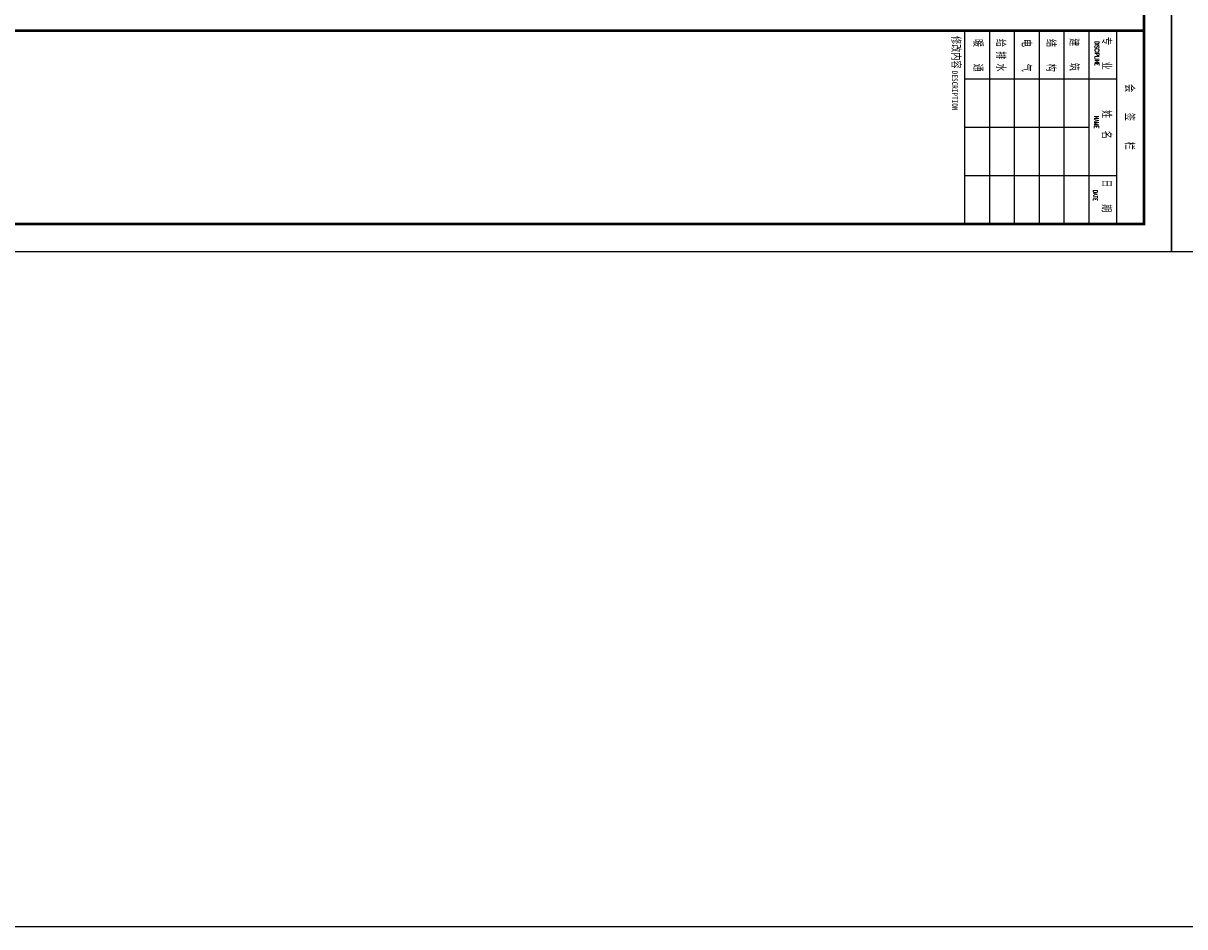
# Model space of a CAD drawing. Extents: x 1779708 to 7299578, y -1121471 to 88434.
# Tile 81 of 100: x 4364022 to 4427097, y -1121471 to -1072383. Entities that reach past the tile are written whole.
import ezdxf

# ---------------------------------------------------------------- set-up
doc = ezdxf.new("R2010")
doc.units = 0
doc.header["$LTSCALE"] = 1000
doc.header["$MEASUREMENT"] = 0
for name, color, linetype in [('PUB_TITLE', 4, 'CONTINUOUS'), ('修改', 6, 'CONTINUOUS'), ('通-图框－文字', 4, 'CONTINUOUS')]:
    doc.layers.add(name, color=color, linetype=linetype)
doc.styles.add('-宋体', font='simhei.ttf', dxfattribs={"width": 0.7})
doc.styles.add('dim_font', font='SIMPLEX.shx', dxfattribs={"width": 0.8})
doc.styles.add('仿宋', font='txt', dxfattribs={"width": 0.7})

# ---------------------------------------------------------------- blocks, each defined once
blk = doc.blocks.new('A$C36B43F05')
at = {"layer": 'PUB_TITLE'}
for p, q in [((114900, 12000), (114900, 1500)), ((116250, 12000), (116250, 1500)), ((117600, 12000), (117600, 1500)), ((118950, 12000), (118950, 1500)), ((120300, 12000), (120300, 1500)), ((121650, 12000), (121650, 1500)), ((123150, 12000), (123150, 1500)), ((123150, 9375), (114900, 9375)), ((121650, 6750), (114900, 6750)), ((123150, 4125), (114900, 4125))]:
    blk.add_line(p, q, dxfattribs=at)
blk.add_lwpolyline([(0, 0), (126150, 0), (126150, 178350), (0, 178350)], close=True, dxfattribs=at)
at = {"layer": 'PUB_TITLE', "const_width": 150}
blk.add_lwpolyline([(1500, 1500), (124650, 1500), (124650, 174600), (1500, 174600)], close=True, dxfattribs=at)
blk.add_lwpolyline([(124650, 12000), (1500, 12000)], dxfattribs=at)
at = {"layer": '通-图框－文字'}
for s, height, style, width, p in [('修改内容', 450, '仿宋', 0.7, (114227, 11711)), ('暖    通', 450, '仿宋', 0.7, (115425, 11556)), ('给 排 水', 450, '仿宋', 0.7, (116656, 11556)), ('电    气', 450, '仿宋', 0.7, (118048, 11556)), ('结    构', 450, '仿宋', 0.7, (119386, 11556)), ('建    筑', 450, '仿宋', 0.7, (120644, 11599)), ('专    业', 450, '仿宋', 0.7, (122402, 11661)), ('DESCRIPTION', 300, '-宋体', 0.8, (114227, 9823)), ('会     签     栏', 450, '仿宋', 0.7, (123657, 9103)), ('姓   名   ', 450, '仿宋', 0.7, (122402, 7688)), ('日    期', 450, '仿宋', 0.7, (122402, 3924))]:
    blk.add_text(s, height=height, rotation=270, dxfattribs=dict(at, style=style, width=width)).set_placement(p)
at = {"layer": '通-图框－文字', "color": 4, "style": 'dim_font', "width": 0.65}
for s, p in [('DISCIPLINE', (121972, 11438)), ('NAME', (121948, 7372)), ('DATE', (121891, 3359))]:
    blk.add_text(s, height=240, rotation=270, dxfattribs=at).set_placement(p)

msp = doc.modelspace()

# ---------------------------------------------------------------- linework, layer by layer
at = {"layer": '修改'}
msp.add_lwpolyline([(4146704.9, -854882.1), (4961941.8, -854882.1), (4961941.8, -1121471.1), (4146704.9, -1121471.1)], close=True, dxfattribs=at)

# ---------------------------------------------------------------- block references
for p in [(4300234.8, -1084792.1), (4426384.8, -1084792.1)]:
    msp.add_blockref('A$C36B43F05', p, dxfattribs=at)

doc.saveas('drawing.dxf')
